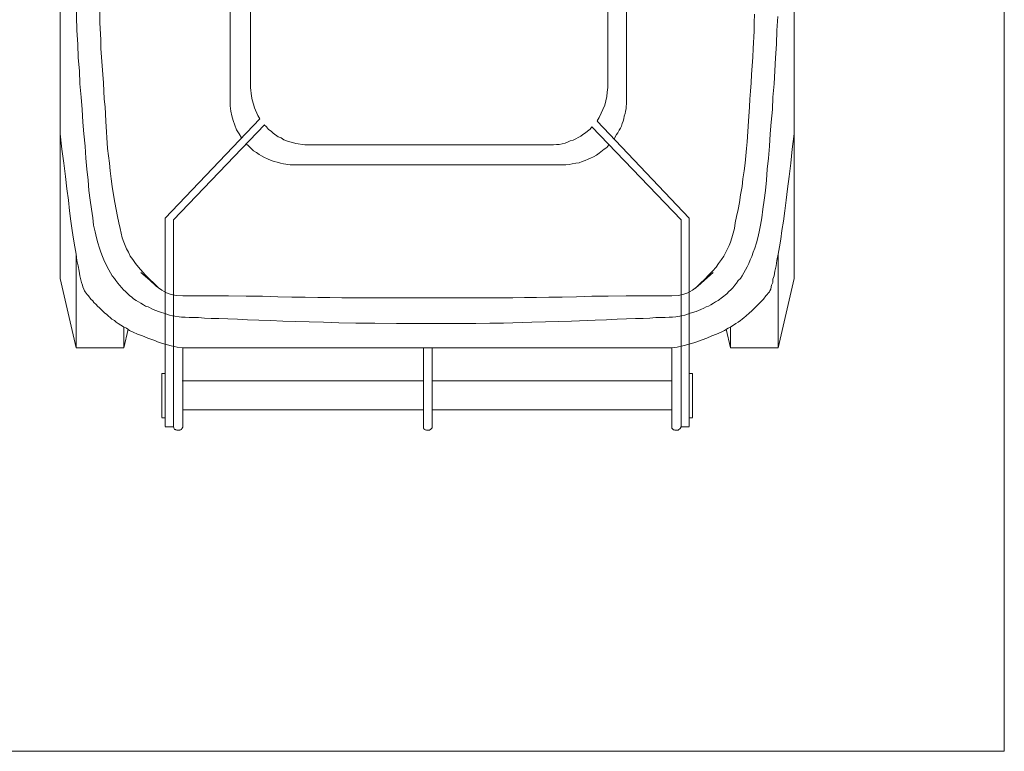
# Model space of a CAD drawing. Header units: inches. Extents: x 1156 to 71303, y -52654 to 51.
# Tile 107 of 151: x 63726 to 63793, y -44311 to -44261. Entities that reach past the tile are written whole.
import ezdxf

# ---------------------------------------------------------------- set-up
doc = ezdxf.new("R2010")
doc.units = ezdxf.units.IN
doc.header["$MEASUREMENT"] = 0
doc.layers.get('0').update_dxf_attribs({"lineweight": 0})
doc.layers.add('A--tabelka rysunku', color=7, linetype='Continuous', lineweight=0)
doc.layers.add('p--kosz śmietnik', color=252, linetype='Continuous', lineweight=0)

# ---------------------------------------------------------------- blocks, each defined once
blk = doc.blocks.new('kosz120L-rzut')
at = {"linetype": 'Continuous'}
for points in [[(-16.449, 57.424), (-15.903, 57.424)], [(-16.449, 43.182), (-16.449, 57.401)], [(-15.835, 57.538), (-15.903, 57.424)], [(-15.858, 57.492), (-15.903, 57.424)], [(-15.903, 43.296), (-15.903, 57.424)], [(-15.903, 57.356), (-15.903, 57.424)], [(-15.835, 57.538), (-15.858, 57.492)], [(-15.812, 57.561), (-15.835, 57.538)], [(-15.812, 57.561), (-15.835, 57.538)], [(-15.744, 57.606), (-15.812, 57.561)], [(-15.744, 57.606), (-15.812, 57.561)], [(-15.698, 57.652), (-15.744, 57.606)], [(-15.698, 57.652), (-15.744, 57.606)], [(-15.471, 57.652), (-15.698, 57.652)], [(-15.471, 57.652), (-15.698, 57.652)], [(-15.425, 57.629), (-15.471, 57.652)], [(-15.425, 57.629), (-15.471, 57.652)], [(-15.38, 57.629), (-15.425, 57.629)], [(-15.38, 57.629), (-15.425, 57.629)], [(-15.266, 57.515), (-15.38, 57.629)], [(-15.266, 57.515), (-15.38, 57.629)], [(-15.266, 57.447), (-15.266, 57.515)], [(-15.266, 57.447), (-15.266, 57.515)], [(-15.266, 52.032), (-15.266, 57.447)], [(1.206, 57.606), (1.092, 57.492)], [(1.206, 57.606), (1.092, 57.492)], [(1.092, 57.492), (1.092, 57.424)], [(1.092, 57.492), (1.092, 57.424)], [(1.092, 57.356), (1.092, 57.424)], [(1.092, 57.356), (1.092, 52.032)], [(1.251, 57.629), (1.206, 57.606)], [(1.251, 57.629), (1.206, 57.606)], [(1.274, 57.652), (1.251, 57.629)], [(1.274, 57.652), (1.251, 57.629)], [(1.479, 57.652), (1.274, 57.652)], [(1.479, 57.652), (1.274, 57.652)], [(1.547, 57.629), (1.479, 57.652)], [(1.547, 57.629), (1.479, 57.652)], [(1.57, 57.629), (1.547, 57.629)], [(1.57, 57.629), (1.547, 57.629)], [(1.638, 57.606), (1.57, 57.629)], [(1.638, 57.606), (1.57, 57.629)], [(1.661, 57.538), (1.638, 57.606)], [(1.661, 57.538), (1.638, 57.606)], [(1.684, 57.515), (1.661, 57.538)], [(1.684, 57.515), (1.661, 57.538)], [(1.684, 57.447), (1.684, 57.515)], [(1.684, 57.447), (1.684, 57.515)], [(1.684, 52.032), (1.684, 57.447)], [(18.155, 57.515), (18.11, 57.447)], [(18.155, 57.515), (18.11, 57.447)], [(18.11, 52.032), (18.11, 57.447)], [(18.178, 57.538), (18.155, 57.515)], [(18.178, 57.538), (18.155, 57.515)], [(18.201, 57.606), (18.178, 57.538)], [(18.201, 57.606), (18.178, 57.538)], [(18.269, 57.629), (18.201, 57.606)], [(18.269, 57.629), (18.201, 57.606)], [(18.292, 57.629), (18.269, 57.629)], [(18.292, 57.629), (18.269, 57.629)], [(18.315, 57.652), (18.292, 57.629)], [(18.315, 57.652), (18.292, 57.629)], [(18.519, 57.652), (18.315, 57.652)], [(18.519, 57.652), (18.315, 57.652)], [(18.588, 57.629), (18.519, 57.652)], [(18.588, 57.629), (18.519, 57.652)], [(18.611, 57.606), (18.588, 57.629)], [(18.611, 57.606), (18.588, 57.629)], [(18.679, 57.606), (18.611, 57.606)], [(18.679, 57.606), (18.611, 57.606)], [(18.747, 57.424), (18.679, 57.606)], [(18.747, 57.424), (18.679, 57.606)], [(18.747, 43.296), (18.747, 57.424)], [(19.316, 57.424), (18.747, 57.424)], [(18.747, 57.356), (18.747, 57.424)], [(19.316, 43.182), (19.316, 57.401)], [(-16.449, 56.81), (-16.677, 56.81)], [(-16.677, 53.784), (-16.677, 56.787)], [(19.316, 56.81), (19.543, 56.81)], [(19.543, 53.784), (19.543, 56.787)], [(-2.912, 56.264), (-15.221, 56.264)], [(1.092, 56.264), (-2.912, 56.264)], [(5.802, 56.264), (1.684, 56.264)], [(5.802, 56.264), (18.11, 56.264)], [(-16.449, 53.784), (-16.677, 53.784)], [(-2.958, 54.284), (-15.266, 54.284)], [(-2.958, 54.284), (-2.912, 54.284)], [(-2.912, 54.284), (1.092, 54.284)], [(1.684, 54.284), (5.802, 54.284)], [(5.802, 54.284), (18.155, 54.284)], [(19.316, 53.784), (19.543, 53.784)], [(-22.546, 52.032), (-23.616, 47.3)], [(-22.546, 52.032), (-19.27, 52.032)], [(-22.546, 45.639), (-22.546, 52.032)], [(-19.27, 50.644), (-19.27, 52.032)], [(-19.27, 52.032), (-18.975, 50.758)], [(-16.836, 51.668), (-16.449, 51.782)], [(-16.449, 51.782), (-16.017, 51.896)], [(-16.017, 51.896), (-15.63, 51.987)], [(-15.63, 51.987), (-15.266, 52.032)], [(-15.266, 52.032), (-2.298, 52.032)], [(-15.266, 52.009), (-15.266, 52.009)], [(5.165, 52.032), (-2.298, 52.032)], [(18.11, 52.032), (5.165, 52.032)], [(18.497, 51.987), (18.11, 52.032)], [(18.11, 52.009), (18.11, 52.009)], [(18.906, 51.896), (18.497, 51.987)], [(19.725, 51.668), (18.906, 51.896)], [(22.137, 52.032), (21.841, 50.758)], [(25.39, 52.032), (22.137, 52.032)], [(22.137, 50.644), (22.137, 52.032)], [(25.39, 52.032), (26.482, 47.3)], [(25.39, 45.639), (25.39, 52.032)], [(-18.633, 50.963), (-18.315, 51.099)], [(-18.315, 51.099), (-17.996, 51.213)], [(-17.996, 51.213), (-17.655, 51.372)], [(-17.655, 51.372), (-16.836, 51.668)], [(20.089, 51.509), (19.725, 51.668)], [(20.499, 51.372), (20.089, 51.509)], [(20.863, 51.213), (20.499, 51.372)], [(21.204, 51.099), (20.863, 51.213)], [(21.5, 50.963), (21.204, 51.099)], [(-19.634, 50.371), (-19.475, 50.485)], [(-19.475, 50.485), (-19.293, 50.599)], [(-19.293, 50.599), (-19.111, 50.69)], [(-19.111, 50.69), (-18.861, 50.849)], [(-18.861, 50.849), (-18.633, 50.963)], [(21.75, 50.849), (21.5, 50.963)], [(21.955, 50.69), (21.75, 50.849)], [(22.16, 50.599), (21.955, 50.69)], [(22.524, 50.371), (22.16, 50.599)], [(-20.567, 49.643), (-20.317, 49.871)], [(-20.317, 49.871), (-20.203, 49.962)], [(-20.203, 49.962), (-20.067, 50.075)], [(-20.067, 50.075), (-19.953, 50.166)], [(-19.953, 50.166), (-19.794, 50.28)], [(-19.794, 50.28), (-19.634, 50.371)], [(-16.517, 49.666), (-16.153, 49.802)], [(-16.153, 49.802), (-15.949, 49.848)], [(-15.949, 49.848), (-15.539, 49.916)], [(-15.539, 49.916), (-15.312, 49.939)], [(-15.312, 49.939), (-15.084, 49.939)], [(-15.084, 49.939), (-14.811, 49.962)], [(-14.811, 49.962), (-14.174, 49.962)], [(-14.174, 49.962), (-13.764, 50.007)], [(-13.764, 50.007), (-13.309, 50.03)], [(-13.309, 50.03), (-12.786, 50.03)], [(-12.786, 50.03), (-12.172, 50.053)], [(-12.172, 50.053), (-11.535, 50.075)], [(-11.535, 50.075), (-10.807, 50.121)], [(-10.807, 50.121), (-10.033, 50.144)], [(-10.033, 50.144), (-8.418, 50.212)], [(-8.418, 50.212), (-7.508, 50.235)], [(-7.508, 50.235), (-6.643, 50.257)], [(-6.643, 50.257), (-5.711, 50.28)], [(-5.711, 50.28), (-3.777, 50.348)], [(-3.777, 50.348), (-2.844, 50.348)], [(-2.844, 50.348), (-1.888, 50.371)], [(-1.888, 50.371), (-0.023, 50.371)], [(3.526, 50.371), (-0.023, 50.371)], [(5.005, 50.348), (3.526, 50.371)], [(6.302, 50.348), (5.005, 50.348)], [(7.462, 50.326), (6.302, 50.348)], [(8.509, 50.28), (7.462, 50.326)], [(9.487, 50.257), (8.509, 50.28)], [(10.397, 50.235), (9.487, 50.257)], [(11.285, 50.212), (10.397, 50.235)], [(12.126, 50.166), (11.285, 50.212)], [(12.923, 50.144), (12.126, 50.166)], [(13.696, 50.121), (12.923, 50.144)], [(14.379, 50.075), (13.696, 50.121)], [(15.039, 50.053), (14.379, 50.075)], [(15.653, 50.03), (15.039, 50.053)], [(16.176, 50.03), (15.653, 50.03)], [(16.631, 50.007), (16.176, 50.03)], [(17.041, 49.962), (16.631, 50.007)], [(17.678, 49.962), (17.041, 49.962)], [(17.951, 49.939), (17.678, 49.962)], [(18.201, 49.939), (17.951, 49.939)], [(18.815, 49.848), (18.201, 49.939)], [(19.02, 49.802), (18.815, 49.848)], [(19.202, 49.734), (19.02, 49.802)], [(22.66, 50.28), (22.524, 50.371)], [(22.774, 50.166), (22.66, 50.28)], [(22.956, 50.075), (22.774, 50.166)], [(23.07, 49.962), (22.956, 50.075)], [(23.183, 49.871), (23.07, 49.962)], [(23.297, 49.757), (23.183, 49.871)], [(23.457, 49.643), (23.297, 49.757)], [(-21.523, 48.71), (-20.704, 49.529)], [(-20.704, 49.529), (-20.567, 49.643)], [(-18.11, 48.983), (-17.928, 49.097)], [(-17.928, 49.097), (-17.769, 49.188)], [(-17.769, 49.188), (-17.609, 49.234)], [(-17.609, 49.234), (-17.45, 49.325)], [(-17.45, 49.325), (-17.245, 49.416)], [(-17.245, 49.416), (-17.086, 49.484)], [(-17.086, 49.484), (-16.927, 49.552)], [(-16.927, 49.552), (-16.517, 49.666)], [(19.407, 49.666), (19.202, 49.734)], [(19.566, 49.62), (19.407, 49.666)], [(19.771, 49.552), (19.566, 49.62)], [(19.953, 49.484), (19.771, 49.552)], [(20.135, 49.416), (19.953, 49.484)], [(20.476, 49.234), (20.135, 49.416)], [(20.658, 49.188), (20.476, 49.234)], [(20.795, 49.097), (20.658, 49.188)], [(20.977, 48.983), (20.795, 49.097)], [(23.798, 49.302), (23.457, 49.643)], [(23.934, 49.188), (23.798, 49.302)], [(24.025, 49.074), (23.934, 49.188)], [(24.185, 48.938), (24.025, 49.074)], [(-21.841, 48.301), (-21.773, 48.392)], [(-21.773, 48.392), (-21.682, 48.483)], [(-21.682, 48.483), (-21.523, 48.71)], [(-19.02, 48.346), (-18.428, 48.801)], [(-18.428, 48.801), (-18.246, 48.892)], [(-18.246, 48.892), (-18.11, 48.983)], [(-16.358, 48.278), (-16.017, 48.392)], [(-16.017, 48.392), (-15.698, 48.46)], [(-15.698, 48.46), (-15.266, 48.483)], [(-15.266, 48.483), (-14.697, 48.483)], [(-14.857, 48.483), (-12.149, 48.483)], [(-14.174, 48.483), (-14.174, 48.483)], [(-12.149, 48.483), (-10.921, 48.506)], [(-10.921, 48.506), (-9.806, 48.506)], [(-9.806, 48.506), (-8.759, 48.551)], [(-8.759, 48.551), (-7.781, 48.574)], [(-7.781, 48.574), (-6.871, 48.574)], [(-6.871, 48.574), (-6.029, 48.597)], [(-6.029, 48.597), (-5.21, 48.597)], [(-5.21, 48.597), (-4.414, 48.619)], [(-4.414, 48.619), (-0.023, 48.619)], [(7.258, 48.619), (-0.023, 48.619)], [(8.077, 48.597), (7.258, 48.619)], [(8.896, 48.597), (8.077, 48.597)], [(9.76, 48.574), (8.896, 48.597)], [(10.67, 48.574), (9.76, 48.574)], [(11.626, 48.551), (10.67, 48.574)], [(12.672, 48.506), (11.626, 48.551)], [(13.787, 48.506), (12.672, 48.506)], [(14.993, 48.483), (13.787, 48.506)], [(17.7, 48.483), (14.993, 48.483)], [(17.041, 48.483), (17.041, 48.483)], [(18.11, 48.483), (17.587, 48.483)], [(18.565, 48.46), (18.11, 48.483)], [(18.906, 48.392), (18.565, 48.46)], [(19.225, 48.278), (18.906, 48.392)], [(21.136, 48.892), (20.977, 48.983)], [(21.295, 48.801), (21.136, 48.892)], [(21.477, 48.688), (21.295, 48.801)], [(21.591, 48.574), (21.477, 48.688)], [(21.75, 48.46), (21.591, 48.574)], [(22.023, 48.187), (21.75, 48.46)], [(24.253, 48.824), (24.185, 48.938)], [(24.389, 48.71), (24.253, 48.824)], [(24.549, 48.483), (24.389, 48.71)], [(24.64, 48.392), (24.549, 48.483)], [(24.708, 48.301), (24.64, 48.392)], [(-22.16, 47.573), (-22.091, 47.755)], [(-22.091, 47.755), (-22.046, 47.869)], [(-22.046, 47.869), (-22.023, 48.028)], [(-22.023, 48.028), (-21.955, 48.142)], [(-21.955, 48.142), (-21.932, 48.21)], [(-21.932, 48.21), (-21.841, 48.301)], [(-19.68, 47.618), (-19.566, 47.755)], [(-19.566, 47.755), (-19.43, 47.937)], [(-19.43, 47.937), (-19.293, 48.073)], [(-19.293, 48.073), (-19.157, 48.187)], [(-19.157, 48.187), (-19.02, 48.346)], [(-17.496, 47.414), (-17.041, 47.823)], [(-17.2, 47.641), (-16.881, 47.96)], [(-17.041, 47.823), (-16.677, 48.096)], [(-16.677, 48.096), (-16.358, 48.278)], [(19.543, 48.096), (19.225, 48.278)], [(19.93, 47.823), (19.543, 48.096)], [(20.067, 47.641), (19.748, 47.96)], [(20.362, 47.414), (19.93, 47.823)], [(22.16, 48.073), (22.023, 48.187)], [(22.273, 47.937), (22.16, 48.073)], [(22.433, 47.755), (22.273, 47.937)], [(22.546, 47.618), (22.433, 47.755)], [(24.776, 48.21), (24.708, 48.301)], [(24.822, 48.142), (24.776, 48.21)], [(24.867, 48.028), (24.822, 48.142)], [(24.935, 47.869), (24.867, 48.028)], [(24.958, 47.755), (24.935, 47.869)], [(25.026, 47.573), (24.958, 47.755)], [(-23.616, 37.471), (-23.616, 47.3)], [(-22.296, 46.799), (-22.251, 47.118)], [(-22.251, 47.118), (-22.182, 47.345)], [(-22.182, 47.345), (-22.16, 47.573)], [(-20.408, 46.504), (-20.067, 47.118)], [(-20.067, 47.118), (-19.953, 47.3)], [(-19.953, 47.3), (-19.794, 47.436)], [(-19.794, 47.436), (-19.68, 47.618)], [(-18.087, 46.89), (-17.496, 47.414)], [(-18.042, 46.799), (-17.791, 47.05)], [(-17.791, 47.05), (-17.518, 47.345)], [(-17.518, 47.345), (-17.2, 47.641)], [(20.385, 47.345), (20.067, 47.641)], [(20.977, 46.89), (20.362, 47.414)], [(20.681, 47.05), (20.385, 47.345)], [(21.136, 46.526), (20.681, 47.05)], [(22.683, 47.436), (22.546, 47.618)], [(22.774, 47.3), (22.683, 47.436)], [(22.933, 47.118), (22.774, 47.3)], [(23.275, 46.504), (22.933, 47.118)], [(25.14, 47.118), (25.026, 47.573)], [(25.186, 46.799), (25.14, 47.118)], [(26.482, 37.471), (26.482, 47.3)], [(-22.455, 46.071), (-22.387, 46.435)], [(-22.387, 46.435), (-22.296, 46.799)], [(-20.522, 46.276), (-20.408, 46.504)], [(-18.451, 46.276), (-18.292, 46.526)], [(-18.292, 46.526), (-18.042, 46.799)], [(21.341, 46.276), (21.136, 46.526)], [(23.502, 46.026), (23.275, 46.504)], [(25.254, 46.435), (25.186, 46.799)], [(25.345, 46.071), (25.254, 46.435)], [(-22.546, 45.639), (-22.455, 46.071)], [(-20.817, 45.502), (-20.726, 45.798)], [(-20.726, 45.798), (-20.613, 46.026)], [(-20.613, 46.026), (-20.522, 46.276)], [(-18.952, 45.502), (-18.815, 45.775)], [(-18.815, 45.775), (-18.656, 46.003)], [(-18.656, 46.003), (-18.451, 46.276)], [(21.523, 46.003), (21.341, 46.276)], [(21.705, 45.775), (21.523, 46.003)], [(21.818, 45.502), (21.705, 45.775)], [(23.593, 45.798), (23.502, 46.026)], [(23.707, 45.502), (23.593, 45.798)], [(25.39, 45.639), (25.345, 46.071)], [(-22.706, 44.615), (-22.615, 45.138)], [(-22.615, 45.138), (-22.546, 45.639)], [(-21.045, 44.865), (-20.931, 45.229)], [(-20.931, 45.229), (-20.817, 45.502)], [(-19.27, 44.82), (-19.179, 45.047)], [(-19.179, 45.047), (-18.952, 45.502)], [(21.955, 45.275), (21.818, 45.502)], [(22.137, 44.82), (21.955, 45.275)], [(23.798, 45.229), (23.707, 45.502)], [(23.912, 44.865), (23.798, 45.229)], [(25.481, 45.138), (25.39, 45.639)], [(25.572, 44.615), (25.481, 45.138)], [(-22.774, 44.024), (-22.706, 44.615)], [(-21.227, 44.115), (-21.136, 44.524)], [(-21.136, 44.524), (-21.045, 44.865)], [(-19.543, 43.887), (-19.361, 44.524)], [(-19.361, 44.524), (-19.27, 44.82)], [(22.251, 44.524), (22.137, 44.82)], [(22.319, 44.206), (22.251, 44.524)], [(24.003, 44.524), (23.912, 44.865)], [(24.094, 44.115), (24.003, 44.524)], [(25.663, 44.024), (25.572, 44.615)], [(-22.888, 43.387), (-22.774, 44.024)], [(-21.318, 43.66), (-21.227, 44.115)], [(-19.589, 43.5), (-19.543, 43.887)], [(22.387, 43.887), (22.319, 44.206)], [(22.478, 43.5), (22.387, 43.887)], [(24.207, 43.66), (24.094, 44.115)], [(25.754, 43.387), (25.663, 44.024)], [(-22.979, 42.681), (-22.888, 43.387)], [(-21.477, 42.568), (-21.409, 43.159)], [(-21.409, 43.159), (-21.318, 43.66)], [(-19.794, 42.59), (-19.68, 43.068)], [(-19.68, 43.068), (-19.589, 43.5)], [(-10.17, 36.561), (-16.449, 43.182)], [(-9.806, 36.948), (-15.903, 43.296)], [(12.536, 36.811), (18.747, 43.296)], [(12.854, 36.402), (19.316, 43.182)], [(22.569, 43.068), (22.478, 43.5)], [(22.66, 42.59), (22.569, 43.068)], [(24.253, 43.159), (24.207, 43.66)], [(24.344, 42.568), (24.253, 43.159)], [(25.845, 42.681), (25.754, 43.387)], [(-23.07, 41.953), (-22.979, 42.681)], [(-21.568, 41.953), (-21.477, 42.568)], [(-19.885, 42.113), (-19.794, 42.59)], [(22.751, 42.113), (22.66, 42.59)], [(24.435, 41.953), (24.344, 42.568)], [(25.914, 41.953), (25.845, 42.681)], [(-23.183, 41.18), (-23.07, 41.953)], [(-21.659, 41.293), (-21.568, 41.953)], [(-19.953, 41.589), (-19.885, 42.113)], [(22.842, 41.589), (22.751, 42.113)], [(24.526, 41.293), (24.435, 41.953)], [(26.027, 41.18), (25.914, 41.953)], [(-23.275, 40.338), (-23.183, 41.18)], [(-21.727, 40.588), (-21.659, 41.293)], [(-20.112, 40.497), (-20.067, 41.02)], [(-20.067, 41.02), (-19.953, 41.589)], [(22.933, 41.02), (22.842, 41.589)], [(23.001, 40.497), (22.933, 41.02)], [(24.571, 40.588), (24.526, 41.293)], [(26.118, 40.338), (26.027, 41.18)], [(-23.388, 39.428), (-23.275, 40.338)], [(-21.773, 39.837), (-21.727, 40.588)], [(-20.203, 39.951), (-20.112, 40.497)], [(23.07, 39.951), (23.001, 40.497)], [(24.662, 39.837), (24.571, 40.588)], [(26.232, 39.428), (26.118, 40.338)], [(-21.864, 39.087), (-21.773, 39.837)], [(-20.271, 39.428), (-20.203, 39.951)], [(23.115, 39.428), (23.07, 39.951)], [(24.731, 39.087), (24.662, 39.837)], [(-23.479, 38.472), (-23.388, 39.428)], [(-21.932, 38.268), (-21.864, 39.087)], [(-20.317, 38.927), (-20.271, 39.428)], [(-9.92, 38.996), (-10.124, 38.882)], [(-9.92, 38.996), (-10.124, 38.882)], [(-9.715, 39.087), (-9.92, 38.996)], [(-9.715, 39.087), (-9.92, 38.996)], [(-9.556, 39.155), (-9.715, 39.087)], [(-9.556, 39.155), (-9.715, 39.087)], [(-9.351, 39.246), (-9.556, 39.155)], [(-9.351, 39.246), (-9.556, 39.155)], [(-9.146, 39.314), (-9.351, 39.246)], [(-9.146, 39.314), (-9.351, 39.246)], [(-8.941, 39.405), (-9.146, 39.314)], [(-8.941, 39.405), (-9.146, 39.314)], [(-8.714, 39.428), (-8.941, 39.405)], [(-8.714, 39.428), (-8.941, 39.405)], [(-8.463, 39.473), (-8.714, 39.428)], [(-8.463, 39.473), (-8.714, 39.428)], [(-8.259, 39.519), (-8.463, 39.473)], [(-8.259, 39.519), (-8.463, 39.473)], [(-8.031, 39.542), (-8.259, 39.519)], [(-8.031, 39.542), (-8.259, 39.519)], [(-7.826, 39.542), (-8.031, 39.542)], [(-7.826, 39.542), (-8.031, 39.542)], [(-7.826, 39.542), (10.579, 39.542)], [(10.784, 39.542), (10.557, 39.542)], [(10.784, 39.542), (10.557, 39.542)], [(11.239, 39.473), (10.784, 39.542)], [(11.239, 39.473), (10.784, 39.542)], [(11.444, 39.428), (11.239, 39.473)], [(11.444, 39.428), (11.239, 39.473)], [(11.671, 39.36), (11.444, 39.428)], [(11.671, 39.36), (11.444, 39.428)], [(11.876, 39.314), (11.671, 39.36)], [(11.876, 39.314), (11.671, 39.36)], [(12.081, 39.246), (11.876, 39.314)], [(12.081, 39.246), (11.876, 39.314)], [(12.331, 39.132), (12.081, 39.246)], [(12.331, 39.132), (12.081, 39.246)], [(12.536, 39.041), (12.331, 39.132)], [(12.536, 39.041), (12.331, 39.132)], [(12.741, 38.927), (12.536, 39.041)], [(12.741, 38.927), (12.536, 39.041)], [(23.252, 38.427), (23.115, 39.428)], [(24.776, 38.268), (24.731, 39.087)], [(26.369, 38.472), (26.232, 39.428)], [(-23.616, 37.426), (-23.479, 38.472)], [(-20.408, 37.972), (-20.362, 38.427)], [(-20.362, 38.427), (-20.317, 38.927)], [(-10.83, 38.359), (-10.966, 38.177)], [(-10.83, 38.359), (-10.966, 38.177)], [(-10.648, 38.472), (-10.83, 38.359)], [(-10.648, 38.472), (-10.83, 38.359)], [(-10.306, 38.745), (-10.648, 38.472)], [(-10.306, 38.745), (-10.648, 38.472)], [(-10.124, 38.882), (-10.306, 38.745)], [(-10.124, 38.882), (-10.306, 38.745)], [(12.9, 38.836), (12.741, 38.927)], [(12.9, 38.836), (12.741, 38.927)], [(13.082, 38.7), (12.9, 38.836)], [(13.082, 38.7), (12.9, 38.836)], [(13.287, 38.586), (13.082, 38.7)], [(13.287, 38.586), (13.082, 38.7)], [(13.605, 38.268), (13.287, 38.586)], [(13.605, 38.268), (13.287, 38.586)], [(23.366, 36.561), (23.252, 38.427)], [(26.482, 37.426), (26.369, 38.472)], [(-21.978, 37.426), (-21.932, 38.268)], [(-20.499, 36.561), (-20.408, 37.972)], [(-11.33, 37.767), (-11.489, 37.471)], [(-11.33, 37.767), (-11.489, 37.471)], [(-8.532, 37.858), (-9.055, 37.585)], [(-8.532, 37.858), (-9.055, 37.585)], [(-8.327, 37.904), (-8.532, 37.858)], [(-8.327, 37.904), (-8.532, 37.858)], [(-8.145, 37.995), (-8.327, 37.904)], [(-8.145, 37.995), (-8.327, 37.904)], [(-7.986, 38.063), (-8.145, 37.995)], [(-7.986, 38.063), (-8.145, 37.995)], [(-7.781, 38.108), (-7.986, 38.063)], [(-7.781, 38.108), (-7.986, 38.063)], [(-7.576, 38.154), (-7.781, 38.108)], [(-7.576, 38.154), (-7.781, 38.108)], [(-7.394, 38.154), (-7.576, 38.154)], [(-7.394, 38.154), (-7.576, 38.154)], [(-7.189, 38.177), (-7.394, 38.154)], [(-7.189, 38.177), (-7.394, 38.154)], [(-6.985, 38.177), (-7.189, 38.177)], [(-6.985, 38.177), (-7.189, 38.177)], [(-6.985, 38.177), (9.578, 38.177)], [(9.783, 38.177), (9.578, 38.177)], [(9.783, 38.177), (9.578, 38.177)], [(10.397, 38.086), (9.783, 38.177)], [(10.397, 38.086), (9.783, 38.177)], [(10.625, 38.017), (10.397, 38.086)], [(10.625, 38.017), (10.397, 38.086)], [(10.807, 37.972), (10.625, 38.017)], [(10.807, 37.972), (10.625, 38.017)], [(11.034, 37.904), (10.807, 37.972)], [(11.034, 37.904), (10.807, 37.972)], [(11.216, 37.835), (11.034, 37.904)], [(11.216, 37.835), (11.034, 37.904)], [(11.398, 37.699), (11.216, 37.835)], [(11.398, 37.699), (11.216, 37.835)], [(11.603, 37.631), (11.398, 37.699)], [(11.603, 37.631), (11.398, 37.699)], [(13.787, 38.108), (13.605, 38.268)], [(13.787, 38.108), (13.605, 38.268)], [(14.265, 37.426), (14.106, 37.699)], [(14.265, 37.426), (14.106, 37.699)], [(24.867, 37.426), (24.776, 38.268)], [(-23.616, 2.275), (-23.616, 37.426)], [(-22.046, 36.629), (-21.978, 37.426)], [(-11.762, 37.039), (-11.831, 36.902)], [(-11.762, 37.039), (-11.831, 36.902)], [(-11.671, 37.176), (-11.762, 37.039)], [(-11.671, 37.176), (-11.762, 37.039)], [(-11.58, 37.358), (-11.671, 37.176)], [(-11.58, 37.358), (-11.671, 37.176)], [(-11.489, 37.471), (-11.58, 37.358)], [(-11.489, 37.471), (-11.58, 37.358)], [(-9.692, 37.107), (-9.806, 36.948)], [(-9.692, 37.107), (-9.806, 36.948)], [(-9.51, 37.244), (-9.692, 37.107)], [(-9.51, 37.244), (-9.692, 37.107)], [(-9.374, 37.358), (-9.51, 37.244)], [(-9.374, 37.358), (-9.51, 37.244)], [(-9.191, 37.471), (-9.374, 37.358)], [(-9.191, 37.471), (-9.374, 37.358)], [(-9.055, 37.585), (-9.191, 37.471)], [(-9.055, 37.585), (-9.191, 37.471)], [(11.944, 37.38), (11.603, 37.631)], [(11.944, 37.38), (11.603, 37.631)], [(12.081, 37.244), (11.944, 37.38)], [(12.081, 37.244), (11.944, 37.38)], [(12.263, 37.13), (12.081, 37.244)], [(12.263, 37.13), (12.081, 37.244)], [(12.399, 36.948), (12.263, 37.13)], [(12.399, 36.948), (12.263, 37.13)], [(14.356, 37.289), (14.265, 37.426)], [(14.356, 37.289), (14.265, 37.426)], [(14.447, 37.153), (14.356, 37.289)], [(14.447, 37.153), (14.356, 37.289)], [(14.675, 36.516), (14.447, 37.153)], [(14.675, 36.516), (14.447, 37.153)], [(24.935, 36.629), (24.867, 37.426)], [(26.482, 2.275), (26.482, 37.426)], [(-22.137, 35.765), (-22.046, 36.629)], [(-20.567, 35.583), (-20.499, 36.561)], [(-11.99, 36.402), (-12.013, 36.22)], [(-11.99, 36.402), (-12.013, 36.22)], [(-11.944, 36.561), (-11.99, 36.402)], [(-11.944, 36.561), (-11.99, 36.402)], [(-11.876, 36.72), (-11.944, 36.561)], [(-11.876, 36.72), (-11.944, 36.561)], [(-11.831, 36.902), (-11.876, 36.72)], [(-11.831, 36.902), (-11.876, 36.72)], [(-10.306, 36.311), (-10.443, 36.015)], [(-10.306, 36.311), (-10.443, 36.015)], [(-10.17, 36.538), (-10.306, 36.311)], [(-10.17, 36.538), (-10.306, 36.311)], [(12.559, 36.811), (12.399, 36.948)], [(12.559, 36.811), (12.399, 36.948)], [(12.991, 36.174), (12.854, 36.402)], [(12.991, 36.174), (12.854, 36.402)], [(14.766, 36.197), (14.675, 36.516)], [(14.766, 36.197), (14.675, 36.516)], [(23.411, 35.583), (23.366, 36.561)], [(24.981, 35.765), (24.935, 36.629)], [(-22.182, 34.923), (-22.137, 35.765)], [(-12.104, 35.901), (-12.149, 35.697)], [(-12.104, 35.901), (-12.149, 35.697)], [(-12.149, 35.697), (-12.149, 35.56)], [(-12.149, 35.697), (-12.149, 35.56)], [(-12.081, 36.038), (-12.104, 35.901)], [(-12.081, 36.038), (-12.104, 35.901)], [(-12.013, 36.22), (-12.081, 36.038)], [(-12.013, 36.22), (-12.081, 36.038)], [(-10.557, 35.765), (-10.693, 35.469)], [(-10.557, 35.765), (-10.693, 35.469)], [(-10.443, 36.015), (-10.557, 35.765)], [(-10.443, 36.015), (-10.557, 35.765)], [(13.218, 35.651), (12.991, 36.174)], [(13.218, 35.651), (12.991, 36.174)], [(13.287, 35.401), (13.218, 35.651)], [(13.287, 35.401), (13.218, 35.651)], [(14.834, 35.879), (14.766, 36.197)], [(14.834, 35.879), (14.766, 36.197)], [(14.879, 35.515), (14.834, 35.879)], [(14.879, 35.515), (14.834, 35.879)], [(25.049, 34.923), (24.981, 35.765)], [(-20.635, 34.514), (-20.59, 35.06)], [(-20.59, 35.06), (-20.567, 35.583)], [(-12.149, 35.56), (-12.172, 35.378)], [(-12.149, 35.56), (-12.172, 35.378)], [(-12.172, 35.378), (-12.172, 35.196)], [(-12.172, 35.378), (-12.172, 35.196)], [(-12.172, 16.836), (-12.172, 35.196)], [(-10.761, 35.173), (-10.83, 34.878)], [(-10.761, 35.173), (-10.83, 34.878)], [(-10.693, 35.469), (-10.761, 35.173)], [(-10.693, 35.469), (-10.761, 35.173)], [(13.378, 35.105), (13.287, 35.401)], [(13.378, 35.105), (13.287, 35.401)], [(13.423, 34.855), (13.378, 35.105)], [(13.423, 34.855), (13.378, 35.105)], [(14.879, 35.196), (14.879, 35.515)], [(14.879, 35.196), (14.879, 35.515)], [(14.879, 35.196), (14.879, 16.836)], [(23.479, 35.06), (23.411, 35.583)], [(23.525, 33.945), (23.479, 35.06)], [(-22.251, 34.013), (-22.182, 34.923)], [(-20.681, 33.945), (-20.635, 34.514)], [(-10.852, 34.582), (-10.898, 34.263)], [(-10.852, 34.582), (-10.898, 34.263)], [(-10.83, 34.878), (-10.852, 34.582)], [(-10.83, 34.878), (-10.852, 34.582)], [(13.491, 34.263), (13.423, 34.855)], [(13.491, 34.263), (13.423, 34.855)], [(25.14, 34.013), (25.049, 34.923)], [(-22.296, 33.126), (-22.251, 34.013)], [(-20.704, 33.376), (-20.681, 33.945)], [(-10.898, 17.723), (-10.898, 34.263)], [(-10.898, 34.263), (-10.898, 34.263)], [(-10.898, 34.263), (-10.898, 34.263)], [(13.491, 34.263), (13.491, 17.723)], [(23.57, 33.376), (23.525, 33.945)], [(25.163, 33.126), (25.14, 34.013)], [(-22.364, 32.238), (-22.296, 33.126)], [(-20.749, 32.785), (-20.704, 33.376)], [(23.616, 32.785), (23.57, 33.376)], [(25.254, 32.238), (25.163, 33.126)], [(-20.795, 32.193), (-20.749, 32.785)], [(23.661, 32.193), (23.616, 32.785)], [(-22.41, 31.306), (-22.364, 32.238)], [(-20.886, 30.418), (-20.817, 31.601)], [(-20.817, 31.601), (-20.795, 32.193)], [(23.707, 31.601), (23.661, 32.193)], [(23.707, 31.01), (23.707, 31.601)], [(25.277, 31.306), (25.254, 32.238)], [(-22.455, 30.373), (-22.41, 31.306)], [(23.775, 29.85), (23.707, 31.01)], [(25.345, 30.373), (25.277, 31.306)], [(-22.501, 29.417), (-22.455, 30.373)], [(-20.886, 29.85), (-20.886, 30.418)], [(25.39, 28.439), (25.345, 30.373)], [(-20.908, 29.258), (-20.886, 29.85)], [(23.775, 18.428), (23.775, 29.85)]]:
    blk.add_lwpolyline(points, dxfattribs=at)

msp = doc.modelspace()

# ---------------------------------------------------------------- linework, layer by layer
at = {"layer": 'A--tabelka rysunku', "linetype": 'Continuous'}
msp.add_lwpolyline([(63593.185, -44310.585), (63793.185, -44310.585), (63793.185, -44210.585), (63593.185, -44210.585)], close=True, dxfattribs=at)

# ---------------------------------------------------------------- block references
at = {"layer": 'p--kosz śmietnik', "rotation": 180}
msp.add_blockref('kosz120L-rzut', (63755.214, -44231.024), dxfattribs=at)

doc.saveas('drawing.dxf')
